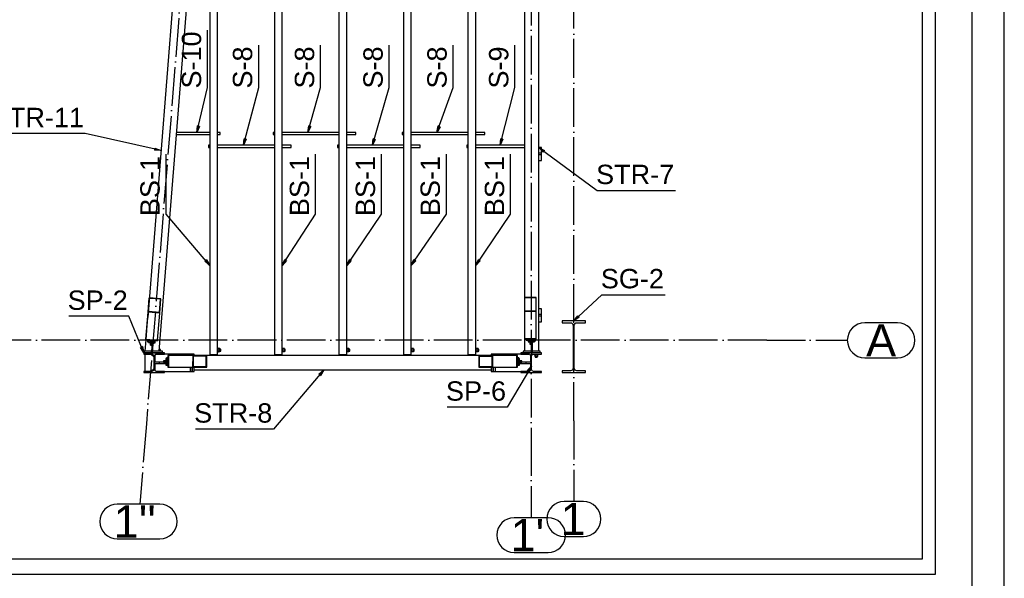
# Paper-space layout 'A0 Advance Steel' of a CAD drawing. Header units: millimetres. Extents: x -21 to 1320, y -7 to 928.
# Tile 95 of 134: x 1128 to 1280, y 99 to 186. Entities that reach past the tile are written whole.
import ezdxf

# ---------------------------------------------------------------- set-up
doc = ezdxf.new("R2010")
doc.units = ezdxf.units.MM
doc.linetypes.add('ACAD_ISO04W100', pattern=[30, 24, -3, 0, -3])
doc.layers.get('0').update_dxf_attribs({"linetype": 'CONTINUOUS'})
for name, color, linetype in [('AS_Belki', 145, 'CONTINUOUS'), ('AS_Blachy', 30, 'CONTINUOUS'), ('AS_Siatki', 72, 'CONTINUOUS'), ('AS_Sruby', 9, 'CONTINUOUS')]:
    doc.layers.add(name, color=color, linetype=linetype)
doc.styles.add('Arial', font='arial.ttf', dxfattribs={"height": 150})

psp = doc.layouts.new('A0 Advance Steel')

# ---------------------------------------------------------------- linework, layer by layer
at = {"color": 0, "linetype": 'ByBlock', "lineweight": -2}
for p, q in [((1155.09, 168.09), (1155.16, 169.11)), ((1155.48, 169.03), (1155.09, 168.09)), ((1155.48, 169.03), (1155.16, 169.11)), ((1172.29, 168.09), (1172.4, 169.1)), ((1172.72, 169.01), (1172.29, 168.09)), ((1172.72, 169.01), (1172.4, 169.1)), ((1192.29, 168.09), (1192.47, 169.09)), ((1192.78, 168.98), (1192.29, 168.09)), ((1192.78, 168.98), (1192.47, 169.09)), ((1162.29, 166.09), (1162.38, 167.1)), ((1162.71, 167.02), (1162.29, 166.09)), ((1162.71, 167.02), (1162.38, 167.1)), ((1182.29, 166.09), (1182.41, 167.1)), ((1182.73, 167.01), (1182.29, 166.09)), ((1182.73, 167.01), (1182.41, 167.1)), ((1202.08, 166.09), (1202.16, 167.1)), ((1202.49, 167.02), (1202.08, 166.09)), ((1202.49, 167.02), (1202.16, 167.1)), ((1148.58, 165.65), (1148.51, 165.33)), ((1149.52, 165.27), (1148.51, 165.33)), ((1148.58, 165.65), (1149.52, 165.27)), ((1208.77, 165.02), (1208.07, 165.74)), ((1208.07, 165.74), (1208.97, 165.29)), ((1208.77, 165.02), (1208.97, 165.29)), ((1156.57, 148.35), (1156.31, 148.13)), ((1157.09, 147.48), (1156.31, 148.13)), ((1156.57, 148.35), (1157.09, 147.48)), ((1168.29, 147.48), (1168.7, 148.41)), ((1168.98, 148.23), (1168.29, 147.48)), ((1168.98, 148.23), (1168.7, 148.41)), ((1178.29, 147.48), (1178.71, 148.4)), ((1178.99, 148.22), (1178.29, 147.48)), ((1178.99, 148.22), (1178.71, 148.4)), ((1188.29, 147.48), (1188.72, 148.4)), ((1188.99, 148.21), (1188.29, 147.48)), ((1188.99, 148.21), (1188.72, 148.4)), ((1198.29, 147.48), (1198.72, 148.4)), ((1198.99, 148.21), (1198.29, 147.48)), ((1198.99, 148.21), (1198.72, 148.4)), ((1213.49, 138.87), (1214.11, 139.68)), ((1214.33, 139.43), (1213.49, 138.87)), ((1214.33, 139.43), (1214.11, 139.68)), ((1146.63, 134.9), (1146.33, 134.78)), ((1146.86, 133.91), (1146.33, 134.78)), ((1146.63, 134.9), (1146.86, 133.91)), ((1174, 130.64), (1174.77, 131.29)), ((1174.77, 131.29), (1174.25, 130.42)), ((1206.29, 131.1), (1206.95, 131.87)), ((1206.95, 131.87), (1206.58, 130.93)), ((1174, 130.64), (1174.25, 130.42)), ((1206.29, 131.1), (1206.58, 130.93))]:
    psp.add_line(p, q, dxfattribs=at)
psp.add_lwpolyline([(1280.22, -6.93), (1280.22, 834.07), (-19.78, 834.07), (-19.78, -6.93), (1280.22, -6.93)])
psp.add_lwpolyline([(1275.22, -1.93), (1275.22, 829.07), (-4.78, 829.07), (-4.78, -1.93)], close=True)
at = {"color": 3, "ltscale": 0.25}
for points in [[(1094.89, 99.56), (1094.89, 447.16), (1269.49, 447.16), (1269.49, 99.56), (1094.89, 99.56)], [(1096.89, 101.93), (1096.89, 432.53), (1267.49, 432.53), (1267.49, 101.93), (1096.89, 101.93)]]:
    psp.add_lwpolyline(points, dxfattribs=at)
at = {"color": 7}
for points in [[(1155.09, 168.09), (1156.73, 175.07), (1156.73, 183.93)], [(1162.29, 166.09), (1164.65, 175.07), (1164.65, 181.6)], [(1172.29, 168.09), (1174.25, 175.07), (1174.25, 181.6)], [(1182.29, 166.09), (1184.88, 175.07), (1184.88, 181.6)], [(1192.29, 168.09), (1194.79, 175.07), (1194.79, 181.6)], [(1202.08, 166.09), (1204.35, 175.07), (1204.35, 181.6)], [(1149.52, 165.27), (1137.77, 167.9), (1123.33, 167.9)], [(1208.07, 165.74), (1217.14, 159.08), (1229.24, 159.08)], [(1157.09, 147.48), (1150.31, 155.43), (1150.31, 164.74)], [(1168.29, 147.48), (1173.47, 155.43), (1173.47, 164.74)], [(1178.29, 147.48), (1183.69, 155.43), (1183.69, 164.74)], [(1188.29, 147.48), (1193.74, 155.43), (1193.74, 164.74)], [(1198.29, 147.48), (1203.7, 155.43), (1203.7, 164.74)], [(1213.49, 138.87), (1217.86, 142.93), (1227.65, 142.93)], [(1146.86, 133.91), (1144.54, 139.59), (1135.22, 139.59)], [(1174.77, 131.29), (1166.95, 122.11), (1154.84, 122.11)], [(1206.95, 131.87), (1203.19, 125.51), (1193.87, 125.51)]]:
    psp.add_lwpolyline(points, dxfattribs=at)
at = {"layer": 'AS_Belki', "linetype": 'Continuous', "ltscale": 0.25}
for p, q in [((1157.09, 201.17), (1157.09, 133.69)), ((1158.29, 133.69), (1158.29, 201.17)), ((1167.09, 201.17), (1167.09, 133.69)), ((1168.29, 133.69), (1168.29, 201.17)), ((1177.09, 201.17), (1177.09, 133.69)), ((1178.29, 133.69), (1178.29, 201.17)), ((1187.09, 201.17), (1187.09, 133.69)), ((1188.29, 133.69), (1188.29, 201.17)), ((1197.09, 201.17), (1197.09, 133.69)), ((1198.29, 133.69), (1198.29, 201.17)), ((1152, 196.28), (1147.45, 139.42)), ((1149.24, 134.21), (1154.2, 196.11)), ((1208.07, 134.21), (1208.07, 196.27)), ((1205.87, 193.81), (1205.87, 142.5)), ((1157.09, 168.09), (1151.95, 168.09)), ((1158.69, 168.09), (1158.29, 168.09)), ((1158.69, 168.05), (1158.69, 168.09)), ((1158.69, 167.93), (1158.69, 168.05)), ((1158.69, 167.82), (1158.69, 167.93)), ((1167.09, 168.09), (1166.89, 168.09)), ((1166.89, 168.09), (1166.89, 168.05)), ((1166.89, 168.05), (1166.89, 167.93)), ((1166.89, 167.93), (1166.89, 167.82)), ((1177.09, 168.09), (1168.29, 168.09)), ((1179.69, 168.09), (1178.29, 168.09)), ((1179.69, 168.05), (1179.69, 168.09)), ((1179.69, 167.93), (1179.69, 168.05)), ((1179.69, 167.82), (1179.69, 167.93)), ((1187.09, 168.09), (1186.89, 168.09)), ((1186.89, 168.09), (1186.89, 168.05)), ((1186.89, 168.05), (1186.89, 167.93)), ((1186.89, 167.93), (1186.89, 167.82)), ((1197.09, 168.09), (1188.29, 168.09)), ((1199.69, 168.09), (1198.29, 168.09)), ((1199.69, 168.05), (1199.69, 168.09)), ((1199.69, 167.93), (1199.69, 168.05)), ((1199.69, 167.82), (1199.69, 167.93)), ((1151.93, 167.77), (1157.09, 167.77)), ((1158.29, 167.77), (1158.69, 167.77)), ((1158.69, 167.77), (1158.69, 167.82)), ((1166.89, 167.82), (1166.89, 167.77)), ((1166.89, 167.77), (1167.09, 167.77)), ((1168.29, 167.77), (1177.09, 167.77)), ((1178.29, 167.77), (1179.69, 167.77)), ((1179.69, 167.77), (1179.69, 167.82)), ((1186.89, 167.82), (1186.89, 167.77)), ((1186.89, 167.77), (1187.09, 167.77)), ((1188.29, 167.77), (1197.09, 167.77)), ((1198.29, 167.77), (1199.69, 167.77)), ((1199.69, 167.77), (1199.69, 167.82)), ((1157.09, 166.09), (1156.89, 166.09)), ((1156.89, 166.09), (1156.89, 166.05)), ((1156.89, 166.05), (1156.89, 165.93)), ((1156.89, 165.93), (1156.89, 165.82)), ((1156.89, 165.82), (1156.89, 165.77)), ((1156.89, 165.77), (1157.09, 165.77)), ((1167.09, 166.09), (1158.29, 166.09)), ((1158.29, 165.77), (1167.09, 165.77)), ((1169.69, 166.09), (1168.29, 166.09)), ((1168.29, 165.77), (1169.69, 165.77)), ((1169.69, 166.05), (1169.69, 166.09)), ((1169.69, 165.93), (1169.69, 166.05)), ((1169.69, 165.82), (1169.69, 165.93)), ((1169.69, 165.77), (1169.69, 165.82)), ((1177.09, 166.09), (1176.89, 166.09)), ((1176.89, 166.09), (1176.89, 166.05)), ((1176.89, 166.05), (1176.89, 165.93)), ((1176.89, 165.93), (1176.89, 165.82)), ((1176.89, 165.82), (1176.89, 165.77)), ((1176.89, 165.77), (1177.09, 165.77)), ((1187.09, 166.09), (1178.29, 166.09)), ((1178.29, 165.77), (1187.09, 165.77)), ((1189.69, 166.09), (1188.29, 166.09)), ((1188.29, 165.77), (1189.69, 165.77)), ((1189.69, 166.05), (1189.69, 166.09)), ((1189.69, 165.93), (1189.69, 166.05)), ((1189.69, 165.82), (1189.69, 165.93)), ((1189.69, 165.77), (1189.69, 165.82)), ((1197.09, 166.09), (1196.89, 166.09)), ((1196.89, 166.09), (1196.89, 166.05)), ((1196.89, 166.05), (1196.89, 165.93)), ((1196.89, 165.93), (1196.89, 165.82)), ((1196.89, 165.82), (1196.89, 165.77)), ((1196.89, 165.77), (1197.09, 165.77)), ((1205.87, 166.09), (1198.29, 166.09)), ((1198.29, 165.77), (1205.87, 165.77)), ((1147.7, 142.44), (1147.29, 137.51)), ((1147.52, 140.24), (1147.7, 142.44)), ((1147.59, 140.31), (1147.75, 142.36)), ((1149.49, 142.3), (1147.7, 142.44)), ((1149.43, 142.23), (1147.75, 142.36)), ((1149.43, 142.23), (1149.26, 140.18)), ((1149.26, 140.18), (1149.43, 142.23)), ((1149.31, 140.1), (1149.49, 142.3)), ((1207.67, 142.5), (1205.87, 142.5)), ((1205.87, 142.5), (1205.87, 140.32)), ((1207.61, 142.43), (1205.93, 142.43)), ((1205.93, 140.39), (1205.93, 142.43)), ((1207.61, 142.43), (1207.61, 140.39)), ((1207.67, 140.32), (1207.67, 142.5)), ((1147.17, 136.05), (1147.52, 140.24)), ((1149.31, 140.1), (1147.52, 140.24)), ((1149.26, 140.18), (1147.59, 140.31)), ((1148.97, 135.9), (1149.31, 140.1)), ((1207.67, 140.32), (1205.87, 140.32)), ((1205.87, 140.32), (1205.87, 136.13)), ((1207.61, 140.39), (1205.93, 140.39)), ((1207.67, 136.13), (1207.67, 140.32)), ((1147.29, 137.51), (1147.17, 136.05)), ((1215.29, 138.87), (1211.69, 138.87)), ((1211.69, 138.87), (1211.69, 138.6)), ((1211.69, 138.6), (1212.98, 138.6)), ((1213.4, 138.18), (1213.4, 131.56)), ((1213.57, 131.56), (1213.57, 138.18)), ((1213.99, 138.6), (1215.29, 138.6)), ((1215.29, 138.6), (1215.29, 138.87)), ((1147.17, 135.93), (1147.03, 134.21)), ((1147.17, 136.05), (1148.97, 135.9)), ((1205.87, 136.13), (1207.67, 136.13)), ((1205.87, 136.02), (1205.87, 134.21)), ((1150.06, 133.91), (1146.86, 133.91)), ((1146.86, 133.91), (1146.86, 133.73)), ((1146.86, 133.73), (1148.1, 133.73)), ((1148.4, 133.43), (1148.4, 131.35)), ((1148.52, 131.35), (1148.52, 133.43)), ((1148.54, 133.43), (1148.54, 132.49)), ((1148.82, 133.73), (1150.06, 133.73)), ((1150.08, 133.71), (1148.82, 133.71)), ((1150.06, 133.73), (1150.06, 133.91)), ((1154.06, 133.74), (1150.08, 133.74)), ((1150.08, 133.74), (1150.08, 133.71)), ((1154.48, 133.49), (1150.69, 133.49)), ((1150.69, 133.49), (1150.69, 131.69)), ((1154.06, 133.49), (1154.06, 133.74)), ((1154.47, 131.69), (1154.48, 133.49)), ((1156.59, 133.49), (1154.48, 133.49)), ((1156.52, 133.43), (1154.55, 133.43)), ((1156.52, 133.43), (1154.55, 133.43)), ((1154.55, 131.75), (1154.55, 133.43)), ((1200.68, 133.49), (1154.66, 133.49)), ((1156.52, 131.75), (1156.52, 133.43)), ((1156.59, 131.69), (1156.59, 133.49)), ((1157.09, 133.69), (1158.29, 133.69)), ((1167.09, 133.69), (1168.29, 133.69)), ((1175.25, 133.5), (1173.56, 133.5)), ((1175.33, 133.5), (1173.56, 133.5)), ((1173.56, 133.5), (1173.56, 133.49)), ((1176.87, 133.5), (1175.56, 133.5)), ((1177.09, 133.69), (1178.29, 133.69)), ((1181.78, 133.5), (1180.1, 133.5)), ((1180.1, 133.49), (1180.1, 133.5)), ((1181.78, 133.49), (1181.78, 133.5)), ((1187.09, 133.69), (1188.29, 133.69)), ((1197.09, 133.69), (1198.29, 133.69)), ((1200.87, 133.49), (1198.75, 133.49)), ((1198.75, 133.49), (1198.75, 131.69)), ((1200.8, 133.43), (1198.82, 133.43)), ((1198.82, 133.43), (1200.8, 133.43)), ((1198.82, 133.43), (1198.82, 131.75)), ((1200.68, 133.49), (1200.68, 133.49)), ((1200.8, 133.43), (1200.8, 131.75)), ((1204.66, 133.49), (1200.87, 133.49)), ((1200.87, 133.49), (1200.87, 131.69)), ((1205.29, 133.74), (1201.29, 133.74)), ((1201.29, 133.74), (1201.29, 133.49)), ((1204.66, 131.69), (1204.66, 133.49)), ((1208.49, 133.91), (1205.29, 133.91)), ((1205.29, 133.91), (1205.29, 133.73)), ((1205.29, 133.73), (1205.29, 133.74)), ((1205.29, 133.73), (1206.53, 133.73)), ((1206.53, 133.73), (1205.29, 133.73)), ((1206.87, 134.21), (1205.87, 134.21)), ((1206.83, 133.43), (1206.83, 131.35)), ((1206.83, 132.49), (1206.83, 133.43)), ((1206.95, 131.35), (1206.95, 133.43)), ((1208.07, 134.21), (1207.07, 134.21)), ((1207.25, 133.73), (1208.49, 133.73)), ((1208.49, 133.73), (1208.49, 133.91)), ((1148.54, 132.29), (1148.54, 131.35)), ((1150.69, 131.69), (1152.21, 131.69)), ((1150.69, 131.69), (1156.59, 131.69)), ((1154.06, 131.04), (1154.06, 131.69)), ((1156.59, 131.69), (1154.47, 131.69)), ((1156.52, 131.75), (1154.55, 131.75)), ((1154.66, 131.29), (1200.68, 131.29)), ((1200.87, 131.69), (1198.75, 131.69)), ((1198.75, 131.69), (1204.66, 131.69)), ((1200.8, 131.75), (1198.82, 131.75)), ((1200.68, 131.69), (1200.68, 131.29)), ((1203.13, 131.69), (1204.66, 131.69)), ((1206.83, 131.35), (1206.83, 132.29)), ((1148.1, 131.05), (1146.86, 131.05)), ((1146.86, 131.05), (1146.86, 130.87)), ((1146.86, 130.87), (1150.06, 130.87)), ((1148.82, 131.07), (1150.08, 131.07)), ((1150.06, 131.05), (1148.82, 131.05)), ((1150.06, 130.87), (1150.06, 131.05)), ((1150.08, 131.07), (1150.08, 131.04)), ((1150.08, 131.04), (1154.06, 131.04)), ((1201.29, 131.04), (1205.29, 131.04)), ((1206.53, 131.05), (1205.29, 131.05)), ((1205.29, 131.05), (1205.29, 130.87)), ((1205.29, 131.04), (1205.29, 131.05)), ((1205.29, 130.87), (1208.49, 130.87)), ((1208.49, 131.05), (1207.25, 131.05)), ((1208.49, 130.87), (1208.49, 131.05)), ((1212.98, 131.14), (1211.69, 131.14)), ((1211.69, 131.14), (1211.69, 130.87)), ((1211.69, 130.87), (1215.29, 130.87)), ((1215.29, 131.14), (1213.99, 131.14)), ((1215.29, 130.87), (1215.29, 131.14))]:
    psp.add_line(p, q, dxfattribs=at)
at = {"layer": 'AS_Belki', "linetype": 'Continuous', "ltscale": 0.25, "extrusion": (-1.3826e-13, -2.59856e-13, -1)}
psp.add_arc((-1212.98, 138.18), 0.42, 90, 180, dxfattribs=at)
at = {"layer": 'AS_Belki', "linetype": 'Continuous', "ltscale": 0.25, "extrusion": (2.59856e-13, -1.3826e-13, -1)}
psp.add_arc((-1213.99, 138.18), 0.42, 0, 90, dxfattribs=at)
at = {"layer": 'AS_Belki', "linetype": 'Continuous', "ltscale": 0.25, "extrusion": (-1.25575e-14, -3.03165e-14, -1)}
psp.add_arc((-1148.1, 133.43), 0.3, 90, 180, dxfattribs=at)
at = {"layer": 'AS_Belki', "linetype": 'Continuous', "ltscale": 0.25, "extrusion": (3.03165e-14, -1.25575e-14, -1)}
psp.add_arc((-1148.82, 133.43), 0.3, 0, 90, dxfattribs=at)
at = {"layer": 'AS_Belki', "linetype": 'Continuous', "ltscale": 0.25}
for centre, radius, start, end in [((1148.82, 133.43), 0.28, 90, 180), ((1206.53, 133.43), 0.3, 0.0076, 89.9924), ((1148.82, 131.35), 0.28, 180, 270)]:
    psp.add_arc(centre, radius, start, end, dxfattribs=at)
at = {"layer": 'AS_Belki', "linetype": 'Continuous', "ltscale": 0.25, "extrusion": (-3.24947e-28, -8.5748e-14, -1)}
psp.add_arc((-1207.25, 133.43), 0.3, 0, 90, dxfattribs=at)
at = {"layer": 'AS_Belki', "linetype": 'Continuous', "ltscale": 0.25, "extrusion": (5.023e-14, -1.21266e-13, -1)}
psp.add_arc((-1148.1, 131.35), 0.3, 180, 270, dxfattribs=at)
at = {"layer": 'AS_Belki', "linetype": 'Continuous', "ltscale": 0.25, "extrusion": (-1.21266e-13, -5.023e-14, -1)}
psp.add_arc((-1148.82, 131.35), 0.3, 270, 0, dxfattribs=at)
at = {"layer": 'AS_Belki', "linetype": 'Continuous', "ltscale": 0.25, "extrusion": (1.99135e-14, -1.51582e-13, -1)}
psp.add_arc((-1206.53, 131.35), 0.3, 180, 270, dxfattribs=at)
at = {"layer": 'AS_Belki', "linetype": 'Continuous', "ltscale": 0.25, "extrusion": (-1.51582e-13, -1.99135e-14, -1)}
psp.add_arc((-1207.25, 131.35), 0.3, 270, 0, dxfattribs=at)
at = {"layer": 'AS_Belki', "linetype": 'Continuous', "ltscale": 0.25, "extrusion": (1.43514e-13, -3.46474e-13, -1)}
psp.add_arc((-1212.98, 131.56), 0.42, 180, 270, dxfattribs=at)
at = {"layer": 'AS_Belki', "linetype": 'Continuous', "ltscale": 0.25, "extrusion": (-3.46474e-13, -1.43514e-13, -1)}
psp.add_arc((-1213.99, 131.56), 0.42, 270, 0, dxfattribs=at)
at = {"layer": 'AS_Blachy', "linetype": 'Continuous', "ltscale": 0.25}
for p, q in [((1208.49, 165.75), (1208.07, 165.75)), ((1208.49, 164.85), (1208.07, 164.85)), ((1208.49, 164.85), (1208.49, 165.75)), ((1208.49, 164.65), (1208.49, 164.85)), ((1208.07, 164.65), (1208.49, 164.65)), ((1208.07, 163.75), (1208.49, 163.75)), ((1208.49, 163.75), (1208.49, 164.65)), ((1208.49, 140.75), (1208.07, 140.75)), ((1208.49, 139.85), (1208.49, 140.75)), ((1208.49, 139.85), (1208.07, 139.85)), ((1208.07, 139.65), (1208.49, 139.65)), ((1208.49, 139.65), (1208.49, 139.85)), ((1208.49, 138.75), (1208.49, 139.65)), ((1147.28, 137.4), (1147.16, 135.93)), ((1147.29, 137.51), (1147.28, 137.4)), ((1208.07, 138.75), (1208.49, 138.75)), ((1147.16, 135.93), (1147.17, 136.05)), ((1147.16, 135.93), (1148.96, 135.79)), ((1147.9, 135.12), (1147.96, 135.87)), ((1148.16, 135.85), (1148.07, 134.65)), ((1148.1, 135.1), (1148.16, 135.85)), ((1148.27, 134.63), (1148.36, 135.83)), ((1148.96, 135.79), (1148.97, 135.9)), ((1205.87, 136.13), (1205.87, 136.02)), ((1205.87, 136.02), (1207.67, 136.02)), ((1206.67, 136.02), (1206.67, 135.28)), ((1206.87, 136.02), (1206.87, 135.76)), ((1207.07, 134.61), (1207.07, 136.02)), ((1207.67, 136.02), (1207.67, 136.13)), ((1147.92, 135.46), (1147.9, 135.19)), ((1147.9, 135.19), (1147.9, 135.12)), ((1147.9, 135.12), (1148.1, 135.1)), ((1148.07, 134.65), (1148.01, 133.95)), ((1148.27, 134.63), (1148.07, 134.65)), ((1148.21, 133.94), (1148.27, 134.63)), ((1206.67, 135.28), (1206.87, 135.28)), ((1206.87, 135.76), (1206.87, 134.61)), ((1206.87, 134.61), (1207.07, 134.61)), ((1206.87, 134.61), (1206.87, 133.91)), ((1207.07, 133.91), (1207.07, 134.61)), ((1148.03, 134.21), (1146.92, 134.21)), ((1146.92, 134.21), (1146.92, 133.91)), ((1146.92, 133.91), (1149.73, 133.91)), ((1148, 133.71), (1147, 133.71)), ((1147, 133.71), (1147, 131.07)), ((1148.4, 133.31), (1148, 133.71)), ((1148.01, 133.95), (1148.21, 133.94)), ((1149.73, 134.21), (1148.23, 134.21)), ((1149.73, 133.91), (1149.73, 134.21)), ((1150.69, 133.49), (1150.58, 133.49)), ((1150.58, 133.49), (1150.58, 131.69)), ((1154.36, 133.74), (1154.06, 133.74)), ((1154.06, 133.74), (1154.06, 133.49)), ((1154.66, 133.74), (1154.36, 133.74)), ((1154.36, 133.74), (1154.36, 133.49)), ((1154.66, 133.49), (1154.66, 133.74)), ((1158.03, 133.69), (1158.03, 133.49)), ((1158.23, 133.49), (1158.23, 133.69)), ((1168.03, 133.69), (1168.03, 133.49)), ((1168.23, 133.49), (1168.23, 133.69)), ((1175.33, 133.5), (1175.25, 133.5)), ((1175.25, 133.5), (1175.25, 133.49)), ((1176.96, 133.5), (1175.33, 133.5)), ((1175.33, 133.49), (1175.33, 133.5)), ((1176.96, 133.49), (1176.96, 133.5)), ((1178.03, 133.69), (1178.03, 133.49)), ((1178.23, 133.49), (1178.23, 133.69)), ((1180.01, 133.5), (1178.39, 133.5)), ((1178.39, 133.5), (1178.39, 133.49)), ((1180.1, 133.5), (1180.01, 133.5)), ((1180.01, 133.5), (1180.01, 133.49)), ((1188.03, 133.69), (1188.03, 133.49)), ((1188.23, 133.49), (1188.23, 133.69)), ((1198.03, 133.69), (1198.03, 133.49)), ((1198.23, 133.49), (1198.23, 133.69)), ((1200.98, 133.74), (1200.68, 133.74)), ((1200.68, 133.74), (1200.68, 133.49)), ((1200.98, 133.49), (1200.98, 133.74)), ((1201.29, 133.74), (1200.99, 133.74)), ((1200.99, 133.74), (1200.99, 133.49)), ((1204.76, 133.49), (1204.66, 133.49)), ((1204.76, 131.69), (1204.76, 133.49)), ((1206.87, 134.21), (1205.66, 134.21)), ((1205.66, 134.21), (1205.66, 133.91)), ((1206.87, 133.91), (1207.07, 133.91)), ((1208.27, 134.21), (1207.07, 134.21)), ((1208.27, 133.91), (1208.27, 134.21)), ((1148, 131.07), (1148.4, 131.47)), ((1149.22, 132.49), (1148.52, 132.49)), ((1148.52, 132.29), (1149.22, 132.29)), ((1150.58, 132.49), (1149.22, 132.49)), ((1149.22, 132.49), (1149.22, 132.29)), ((1149.22, 132.29), (1150.49, 132.29)), ((1150.58, 132.69), (1149.89, 132.69)), ((1149.89, 132.69), (1149.89, 132.49)), ((1149.89, 132.49), (1149.99, 132.49)), ((1150.49, 132.49), (1149.89, 132.49)), ((1149.99, 132.49), (1150.37, 132.49)), ((1150.36, 132.49), (1150.35, 132.49)), ((1150.35, 132.49), (1150.38, 132.49)), ((1150.38, 132.49), (1150.49, 132.49)), ((1150.58, 132.49), (1150.49, 132.49)), ((1150.49, 132.49), (1150.58, 132.49)), ((1150.49, 132.29), (1150.58, 132.29)), ((1150.58, 131.69), (1150.69, 131.69)), ((1150.58, 131.69), (1150.69, 131.69)), ((1152.11, 131.69), (1152.21, 131.69)), ((1154.06, 131.69), (1154.06, 131.04)), ((1154.36, 131.69), (1154.36, 131.04)), ((1154.66, 131.04), (1154.66, 131.69)), ((1200.68, 131.29), (1200.68, 131.04)), ((1200.98, 131.04), (1200.98, 131.69)), ((1200.99, 131.69), (1200.99, 131.04)), ((1201.29, 131.69), (1201.29, 131.04)), ((1204.66, 131.69), (1204.76, 131.69)), ((1204.66, 131.69), (1204.76, 131.69)), ((1205.45, 132.69), (1204.76, 132.69)), ((1206.13, 132.49), (1204.76, 132.49)), ((1205.45, 132.49), (1204.76, 132.49)), ((1204.76, 132.49), (1204.86, 132.49)), ((1204.76, 132.29), (1204.86, 132.29)), ((1204.86, 132.49), (1204.97, 132.49)), ((1204.86, 132.29), (1206.13, 132.29)), ((1204.97, 132.49), (1205.35, 132.49)), ((1204.97, 132.49), (1204.99, 132.49)), ((1204.99, 132.49), (1204.98, 132.49)), ((1205.35, 132.49), (1205.45, 132.49)), ((1205.45, 132.49), (1205.45, 132.69)), ((1206.83, 132.49), (1206.13, 132.49)), ((1206.13, 132.29), (1206.13, 132.49)), ((1206.13, 132.29), (1206.83, 132.29)), ((1147, 131.07), (1148, 131.07)), ((1154.06, 131.04), (1154.36, 131.04)), ((1154.36, 131.04), (1154.66, 131.04)), ((1200.68, 131.04), (1200.98, 131.04)), ((1200.99, 131.04), (1201.29, 131.04))]:
    psp.add_line(p, q, dxfattribs=at)
at = {"layer": 'AS_Siatki', "color": 20, "linetype": 'ACAD_ISO04W100', "ltscale": 0.25}
for p, q in [((1170.49, 413.05), (1147.24, 122.93)), ((1213.49, 123.37), (1213.49, 413.57)), ((1206.89, 411.08), (1206.89, 120.88)), ((1243.39, 135.87), (1120.99, 135.87)), ((1243.39, 135.87), (1243.39, 135.87)), ((1243.39, 135.87), (1255.89, 135.87)), ((1147.24, 122.94), (1146.24, 110.48)), ((1147.24, 122.93), (1147.24, 122.94)), ((1213.49, 123.37), (1213.49, 123.37)), ((1213.49, 123.37), (1213.49, 110.87)), ((1206.89, 120.88), (1206.89, 120.88)), ((1206.89, 120.88), (1206.89, 108.38))]:
    psp.add_line(p, q, dxfattribs=at)
at = {"layer": 'AS_Siatki', "color": 20, "linetype": 'Continuous', "ltscale": 0.25}
for p, q in [((1263.67, 138.57), (1258.59, 138.57)), ((1258.59, 133.17), (1263.67, 133.17)), ((1149.33, 110.48), (1142.73, 110.48)), ((1214.98, 110.87), (1212, 110.87)), ((1209.52, 108.38), (1204.25, 108.38)), ((1212, 105.47), (1214.98, 105.47)), ((1142.73, 105.08), (1149.33, 105.08)), ((1204.25, 102.98), (1209.52, 102.98))]:
    psp.add_line(p, q, dxfattribs=at)
for centre, start, end in [((1258.59, 135.87), 90, 270), ((1263.67, 135.87), 270, 90), ((1142.73, 107.78), 90, 270), ((1149.33, 107.78), 270, 90), ((1212, 108.17), 90, 270), ((1214.98, 108.17), 270, 90), ((1204.25, 105.68), 90, 270), ((1209.52, 105.68), 270, 90)]:
    psp.add_arc(centre, 2.7, start, end, dxfattribs=at)
at = {"layer": 'AS_Sruby', "linetype": 'Continuous', "ltscale": 0.25}
for p, q in [((1147.43, 135.89), (1147.42, 135.83)), ((1147.43, 135.89), (1147.42, 135.84)), ((1147.42, 135.84), (1147.42, 135.77)), ((1147.42, 135.83), (1147.42, 135.76)), ((1147.43, 135.91), (1147.43, 135.89)), ((1147.43, 135.91), (1147.43, 135.89)), ((1147.6, 135.9), (1147.6, 135.81)), ((1147.6, 135.88), (1147.6, 135.9)), ((1147.6, 135.82), (1147.6, 135.88)), ((1147.89, 135.79), (1147.9, 135.87)), ((1147.9, 135.83), (1147.89, 135.77)), ((1147.9, 135.87), (1147.9, 135.83)), ((1147.95, 135.82), (1147.96, 135.87)), ((1148.36, 135.82), (1148.37, 135.84)), ((1148.37, 135.83), (1148.36, 135.79)), ((1148.42, 135.79), (1148.43, 135.83)), ((1206.41, 136.02), (1206.41, 135.8)), ((1206.61, 136.02), (1206.61, 135.98)), ((1206.61, 135.98), (1206.61, 135.92)), ((1206.61, 135.92), (1206.61, 135.86)), ((1206.61, 135.86), (1206.61, 135.81)), ((1207.13, 135.98), (1207.13, 136.02)), ((1207.13, 135.92), (1207.13, 135.98)), ((1207.13, 135.86), (1207.13, 135.92)), ((1207.13, 135.81), (1207.13, 135.86)), ((1207.42, 135.8), (1207.42, 136.02)), ((1207.51, 136.02), (1207.51, 136.01)), ((1207.51, 136.01), (1207.51, 135.95)), ((1207.51, 135.95), (1207.51, 135.89)), ((1207.51, 135.89), (1207.51, 135.83)), ((1207.51, 135.83), (1207.51, 135.79)), ((1147.42, 135.77), (1147.41, 135.71)), ((1147.42, 135.76), (1147.41, 135.71)), ((1147.41, 135.71), (1147.41, 135.67)), ((1147.41, 135.71), (1147.41, 135.67)), ((1147.41, 135.67), (1147.41, 135.64)), ((1147.41, 135.67), (1147.41, 135.64)), ((1147.41, 135.64), (1147.58, 135.63)), ((1147.41, 135.64), (1147.41, 135.64)), ((1147.58, 135.63), (1147.57, 135.54)), ((1147.58, 135.57), (1147.57, 135.54)), ((1147.57, 135.54), (1147.87, 135.52)), ((1147.6, 135.81), (1147.58, 135.57)), ((1147.58, 135.66), (1147.59, 135.7)), ((1147.58, 135.63), (1147.58, 135.63)), ((1147.87, 135.54), (1147.58, 135.57)), ((1147.59, 135.76), (1147.6, 135.82)), ((1147.59, 135.7), (1147.59, 135.76)), ((1147.89, 135.79), (1147.6, 135.81)), ((1147.87, 135.54), (1147.89, 135.79)), ((1147.88, 135.6), (1147.87, 135.56)), ((1147.87, 135.56), (1147.87, 135.52)), ((1147.87, 135.52), (1147.87, 135.54)), ((1147.87, 135.52), (1147.87, 135.49)), ((1147.87, 135.52), (1147.87, 135.51)), ((1147.87, 135.51), (1147.87, 135.48)), ((1147.87, 135.49), (1147.87, 135.47)), ((1147.87, 135.48), (1147.87, 135.47)), ((1147.87, 135.47), (1147.87, 135.46)), ((1147.87, 135.47), (1147.87, 135.46)), ((1147.87, 135.46), (1147.92, 135.46)), ((1147.89, 135.71), (1147.88, 135.65)), ((1147.88, 135.65), (1147.88, 135.6)), ((1147.89, 135.77), (1147.89, 135.71)), ((1147.92, 135.46), (1147.93, 135.47)), ((1147.93, 135.51), (1147.93, 135.55)), ((1147.93, 135.48), (1147.93, 135.51)), ((1147.93, 135.47), (1147.93, 135.48)), ((1147.94, 135.65), (1147.95, 135.71)), ((1147.94, 135.6), (1147.94, 135.65)), ((1147.95, 135.76), (1147.95, 135.82)), ((1147.95, 135.71), (1147.95, 135.76)), ((1148.14, 135.58), (1148.14, 135.58)), ((1148.34, 135.48), (1148.33, 135.45)), ((1148.34, 135.47), (1148.33, 135.44)), ((1148.33, 135.45), (1148.33, 135.43)), ((1148.33, 135.44), (1148.33, 135.43)), ((1148.33, 135.43), (1148.39, 135.42)), ((1148.33, 135.43), (1148.33, 135.43)), ((1148.33, 135.43), (1148.33, 135.43)), ((1148.35, 135.62), (1148.34, 135.56)), ((1148.34, 135.57), (1148.35, 135.59)), ((1148.34, 135.57), (1148.34, 135.57)), ((1148.34, 135.57), (1148.34, 135.57)), ((1148.34, 135.57), (1148.34, 135.55)), ((1148.34, 135.56), (1148.34, 135.52)), ((1148.34, 135.55), (1148.34, 135.51)), ((1148.34, 135.52), (1148.34, 135.48)), ((1148.34, 135.51), (1148.34, 135.47)), ((1148.35, 135.7), (1148.36, 135.76)), ((1148.36, 135.73), (1148.35, 135.67)), ((1148.35, 135.64), (1148.35, 135.7)), ((1148.35, 135.67), (1148.35, 135.62)), ((1148.35, 135.59), (1148.35, 135.64)), ((1148.36, 135.79), (1148.36, 135.73)), ((1148.39, 135.45), (1148.4, 135.47)), ((1148.39, 135.43), (1148.39, 135.45)), ((1148.39, 135.42), (1148.39, 135.43)), ((1148.4, 135.56), (1148.41, 135.61)), ((1148.4, 135.51), (1148.4, 135.56)), ((1148.4, 135.47), (1148.4, 135.51)), ((1148.6, 135.49), (1148.4, 135.5)), ((1148.4, 135.48), (1148.6, 135.46)), ((1148.41, 135.67), (1148.42, 135.73)), ((1148.41, 135.61), (1148.41, 135.67)), ((1148.42, 135.73), (1148.42, 135.79)), ((1148.62, 135.73), (1148.42, 135.74)), ((1148.6, 135.49), (1148.62, 135.73)), ((1148.6, 135.46), (1148.6, 135.49)), ((1148.62, 135.73), (1148.62, 135.81)), ((1149.42, 134.47), (1149.26, 134.47)), ((1149.42, 134.27), (1149.42, 134.47)), ((1158.35, 134.65), (1158.29, 134.65)), ((1158.35, 134.63), (1158.35, 134.65)), ((1158.35, 134.65), (1158.35, 134.65)), ((1158.35, 134.6), (1158.35, 134.63)), ((1158.35, 134.57), (1158.35, 134.6)), ((1158.65, 134.59), (1158.35, 134.59)), ((1158.35, 134.52), (1158.35, 134.57)), ((1158.35, 134.47), (1158.35, 134.52)), ((1158.35, 134.41), (1158.35, 134.47)), ((1158.35, 134.35), (1158.35, 134.41)), ((1158.65, 134.35), (1158.35, 134.35)), ((1158.35, 134.3), (1158.35, 134.35)), ((1158.65, 134.35), (1158.65, 134.59)), ((1158.77, 134.51), (1158.65, 134.51)), ((1158.65, 134.12), (1158.65, 134.35)), ((1158.77, 134.5), (1158.77, 134.51)), ((1158.77, 134.47), (1158.77, 134.5)), ((1158.77, 134.42), (1158.77, 134.47)), ((1158.77, 134.35), (1158.77, 134.42)), ((1158.77, 134.29), (1158.77, 134.35)), ((1168.35, 134.65), (1168.29, 134.65)), ((1168.35, 134.63), (1168.35, 134.65)), ((1168.35, 134.65), (1168.35, 134.65)), ((1168.35, 134.6), (1168.35, 134.63)), ((1168.35, 134.57), (1168.35, 134.6)), ((1168.65, 134.59), (1168.35, 134.59)), ((1168.35, 134.52), (1168.35, 134.57)), ((1168.35, 134.47), (1168.35, 134.52)), ((1168.35, 134.41), (1168.35, 134.47)), ((1168.35, 134.35), (1168.35, 134.41)), ((1168.65, 134.35), (1168.35, 134.35)), ((1168.35, 134.3), (1168.35, 134.35)), ((1168.65, 134.35), (1168.65, 134.59)), ((1168.77, 134.51), (1168.65, 134.51)), ((1168.65, 134.12), (1168.65, 134.35)), ((1168.77, 134.5), (1168.77, 134.51)), ((1168.77, 134.47), (1168.77, 134.5)), ((1168.77, 134.42), (1168.77, 134.47)), ((1168.77, 134.35), (1168.77, 134.42)), ((1168.77, 134.29), (1168.77, 134.35)), ((1178.35, 134.65), (1178.29, 134.65)), ((1178.35, 134.63), (1178.35, 134.65)), ((1178.35, 134.65), (1178.35, 134.65)), ((1178.35, 134.6), (1178.35, 134.63)), ((1178.35, 134.57), (1178.35, 134.6)), ((1178.65, 134.59), (1178.35, 134.59)), ((1178.35, 134.52), (1178.35, 134.57)), ((1178.35, 134.47), (1178.35, 134.52)), ((1178.35, 134.41), (1178.35, 134.47)), ((1178.35, 134.35), (1178.35, 134.41)), ((1178.65, 134.35), (1178.35, 134.35)), ((1178.35, 134.3), (1178.35, 134.35)), ((1178.65, 134.35), (1178.65, 134.59)), ((1178.77, 134.51), (1178.65, 134.51)), ((1178.65, 134.12), (1178.65, 134.35)), ((1178.77, 134.5), (1178.77, 134.51)), ((1178.77, 134.47), (1178.77, 134.5)), ((1178.77, 134.42), (1178.77, 134.47)), ((1178.77, 134.35), (1178.77, 134.42)), ((1178.77, 134.29), (1178.77, 134.35)), ((1188.35, 134.65), (1188.29, 134.65)), ((1188.35, 134.63), (1188.35, 134.65)), ((1188.35, 134.65), (1188.35, 134.65)), ((1188.35, 134.6), (1188.35, 134.63)), ((1188.35, 134.57), (1188.35, 134.6)), ((1188.65, 134.59), (1188.35, 134.59)), ((1188.35, 134.52), (1188.35, 134.57)), ((1188.35, 134.47), (1188.35, 134.52)), ((1188.35, 134.41), (1188.35, 134.47)), ((1188.35, 134.35), (1188.35, 134.41)), ((1188.65, 134.35), (1188.35, 134.35)), ((1188.35, 134.3), (1188.35, 134.35)), ((1188.65, 134.35), (1188.65, 134.59)), ((1188.77, 134.51), (1188.65, 134.51)), ((1188.65, 134.12), (1188.65, 134.35)), ((1188.77, 134.5), (1188.77, 134.51)), ((1188.77, 134.47), (1188.77, 134.5)), ((1188.77, 134.42), (1188.77, 134.47)), ((1188.77, 134.35), (1188.77, 134.42)), ((1188.77, 134.29), (1188.77, 134.35)), ((1198.35, 134.65), (1198.29, 134.65)), ((1198.35, 134.63), (1198.35, 134.65)), ((1198.35, 134.65), (1198.35, 134.65)), ((1198.35, 134.6), (1198.35, 134.63)), ((1198.35, 134.57), (1198.35, 134.6)), ((1198.65, 134.59), (1198.35, 134.59)), ((1198.35, 134.52), (1198.35, 134.57)), ((1198.35, 134.47), (1198.35, 134.52)), ((1198.35, 134.41), (1198.35, 134.47)), ((1198.35, 134.35), (1198.35, 134.41)), ((1198.65, 134.35), (1198.35, 134.35)), ((1198.35, 134.3), (1198.35, 134.35)), ((1198.65, 134.35), (1198.65, 134.59)), ((1198.77, 134.51), (1198.65, 134.51)), ((1198.65, 134.12), (1198.65, 134.35)), ((1198.77, 134.5), (1198.77, 134.51)), ((1198.77, 134.47), (1198.77, 134.5)), ((1198.77, 134.42), (1198.77, 134.47)), ((1198.77, 134.35), (1198.77, 134.42)), ((1198.77, 134.29), (1198.77, 134.35)), ((1206.41, 135.8), (1206.61, 135.8)), ((1206.41, 135.8), (1206.41, 135.65)), ((1206.41, 135.65), (1206.61, 135.65)), ((1206.61, 135.81), (1206.61, 135.75)), ((1206.61, 135.75), (1206.61, 135.71)), ((1206.61, 135.71), (1206.61, 135.67)), ((1206.61, 135.67), (1206.61, 135.64)), ((1206.61, 135.64), (1206.61, 135.62)), ((1206.61, 135.62), (1206.67, 135.62)), ((1206.61, 135.62), (1206.61, 135.62)), ((1207.07, 135.62), (1207.13, 135.62)), ((1207.13, 135.75), (1207.13, 135.81)), ((1207.13, 135.8), (1207.42, 135.8)), ((1207.13, 135.71), (1207.13, 135.75)), ((1207.13, 135.67), (1207.13, 135.71)), ((1207.13, 135.64), (1207.13, 135.67)), ((1207.13, 135.65), (1207.42, 135.65)), ((1207.13, 135.62), (1207.13, 135.64)), ((1207.13, 135.62), (1207.13, 135.62)), ((1207.42, 135.65), (1207.42, 135.8)), ((1207.42, 135.76), (1207.51, 135.76)), ((1207.51, 135.79), (1207.51, 135.76)), ((1207.51, 135.76), (1207.51, 135.76)), ((1147.16, 133.73), (1147.16, 133.71)), ((1147.76, 133.71), (1147.76, 133.73)), ((1148.89, 133.73), (1148.89, 133.71)), ((1149.25, 134.27), (1149.24, 134.27)), ((1149.31, 134.27), (1149.25, 134.27)), ((1149.36, 134.27), (1149.31, 134.27)), ((1149.4, 134.27), (1149.36, 134.27)), ((1149.44, 134.27), (1149.4, 134.27)), ((1149.47, 134.27), (1149.44, 134.27)), ((1149.49, 134.27), (1149.47, 134.27)), ((1149.49, 134.27), (1149.49, 134.27)), ((1149.49, 134.21), (1149.49, 134.27)), ((1149.49, 133.71), (1149.49, 133.73)), ((1150.4, 133.05), (1150.26, 133.05)), ((1150.26, 133.05), (1150.26, 132.75)), ((1150.39, 133.13), (1150.37, 133.13)), ((1150.37, 133.13), (1150.37, 133.05)), ((1150.44, 133.13), (1150.39, 133.13)), ((1150.58, 133.05), (1150.4, 133.05)), ((1150.4, 133.05), (1150.4, 132.75)), ((1150.49, 133.13), (1150.44, 133.13)), ((1150.56, 133.13), (1150.49, 133.13)), ((1150.58, 133.13), (1150.56, 133.13)), ((1158.29, 134.05), (1158.35, 134.05)), ((1158.35, 134.24), (1158.35, 134.3)), ((1158.35, 134.19), (1158.35, 134.24)), ((1158.35, 134.14), (1158.35, 134.19)), ((1158.35, 134.11), (1158.35, 134.14)), ((1158.35, 134.12), (1158.65, 134.12)), ((1158.35, 134.08), (1158.35, 134.11)), ((1158.35, 134.06), (1158.35, 134.08)), ((1158.35, 134.05), (1158.35, 134.06)), ((1158.65, 134.19), (1158.77, 134.19)), ((1158.77, 134.24), (1158.77, 134.29)), ((1158.77, 134.21), (1158.77, 134.24)), ((1158.77, 134.19), (1158.77, 134.21)), ((1168.29, 134.05), (1168.35, 134.05)), ((1168.35, 134.24), (1168.35, 134.3)), ((1168.35, 134.19), (1168.35, 134.24)), ((1168.35, 134.14), (1168.35, 134.19)), ((1168.35, 134.11), (1168.35, 134.14)), ((1168.35, 134.12), (1168.65, 134.12)), ((1168.35, 134.08), (1168.35, 134.11)), ((1168.35, 134.06), (1168.35, 134.08)), ((1168.35, 134.05), (1168.35, 134.06)), ((1168.65, 134.19), (1168.77, 134.19)), ((1168.77, 134.24), (1168.77, 134.29)), ((1168.77, 134.21), (1168.77, 134.24)), ((1168.77, 134.19), (1168.77, 134.21)), ((1178.29, 134.05), (1178.35, 134.05)), ((1178.35, 134.24), (1178.35, 134.3)), ((1178.35, 134.19), (1178.35, 134.24)), ((1178.35, 134.14), (1178.35, 134.19)), ((1178.35, 134.11), (1178.35, 134.14)), ((1178.35, 134.12), (1178.65, 134.12)), ((1178.35, 134.08), (1178.35, 134.11)), ((1178.35, 134.06), (1178.35, 134.08)), ((1178.35, 134.05), (1178.35, 134.06)), ((1178.65, 134.19), (1178.77, 134.19)), ((1178.77, 134.24), (1178.77, 134.29)), ((1178.77, 134.21), (1178.77, 134.24)), ((1178.77, 134.19), (1178.77, 134.21)), ((1188.29, 134.05), (1188.35, 134.05)), ((1188.35, 134.24), (1188.35, 134.3)), ((1188.35, 134.19), (1188.35, 134.24)), ((1188.35, 134.14), (1188.35, 134.19)), ((1188.35, 134.11), (1188.35, 134.14)), ((1188.35, 134.12), (1188.65, 134.12)), ((1188.35, 134.08), (1188.35, 134.11)), ((1188.35, 134.06), (1188.35, 134.08)), ((1188.35, 134.05), (1188.35, 134.06)), ((1188.65, 134.19), (1188.77, 134.19)), ((1188.77, 134.24), (1188.77, 134.29)), ((1188.77, 134.21), (1188.77, 134.24)), ((1188.77, 134.19), (1188.77, 134.21)), ((1198.29, 134.05), (1198.35, 134.05)), ((1198.35, 134.24), (1198.35, 134.3)), ((1198.35, 134.19), (1198.35, 134.24)), ((1198.35, 134.14), (1198.35, 134.19)), ((1198.35, 134.11), (1198.35, 134.14)), ((1198.35, 134.12), (1198.65, 134.12)), ((1198.35, 134.08), (1198.35, 134.11)), ((1198.35, 134.06), (1198.35, 134.08)), ((1198.35, 134.05), (1198.35, 134.06)), ((1198.65, 134.19), (1198.77, 134.19)), ((1198.77, 134.24), (1198.77, 134.29)), ((1198.77, 134.21), (1198.77, 134.24)), ((1198.77, 134.19), (1198.77, 134.21)), ((1204.79, 133.13), (1204.76, 133.13)), ((1204.94, 133.05), (1204.76, 133.05)), ((1204.85, 133.13), (1204.79, 133.13)), ((1204.91, 133.13), (1204.85, 133.13)), ((1204.95, 133.13), (1204.91, 133.13)), ((1205.08, 133.05), (1204.94, 133.05)), ((1204.94, 132.75), (1204.94, 133.05)), ((1204.97, 133.13), (1204.95, 133.13)), ((1204.97, 133.05), (1204.97, 133.13)), ((1205.08, 132.75), (1205.08, 133.05)), ((1207.37, 133.73), (1207.37, 133.67)), ((1207.37, 133.67), (1207.39, 133.67)), ((1207.37, 133.67), (1207.37, 133.67)), ((1207.39, 133.67), (1207.42, 133.67)), ((1207.42, 133.67), (1207.45, 133.67)), ((1207.44, 133.67), (1207.44, 133.38)), ((1207.44, 133.38), (1207.67, 133.38)), ((1207.45, 133.67), (1207.5, 133.67)), ((1207.5, 133.67), (1207.55, 133.67)), ((1207.51, 133.38), (1207.51, 133.27)), ((1207.51, 133.27), (1207.52, 133.27)), ((1207.52, 133.27), (1207.55, 133.27)), ((1207.55, 133.67), (1207.61, 133.67)), ((1207.55, 133.27), (1207.61, 133.27)), ((1207.61, 133.67), (1207.67, 133.67)), ((1207.61, 133.27), (1207.67, 133.27)), ((1207.67, 133.67), (1207.73, 133.67)), ((1207.67, 133.38), (1207.67, 133.67)), ((1207.67, 133.38), (1207.9, 133.38)), ((1207.67, 133.27), (1207.73, 133.27)), ((1207.73, 133.67), (1207.78, 133.67)), ((1207.73, 133.27), (1207.78, 133.27)), ((1207.78, 133.67), (1207.83, 133.67)), ((1207.78, 133.27), (1207.81, 133.27)), ((1207.81, 133.27), (1207.83, 133.27)), ((1207.83, 133.67), (1207.88, 133.67)), ((1207.83, 133.27), (1207.83, 133.38)), ((1207.88, 133.67), (1207.92, 133.67)), ((1207.9, 133.38), (1207.9, 133.67)), ((1207.92, 133.67), (1207.94, 133.67)), ((1207.94, 133.67), (1207.96, 133.67)), ((1207.96, 133.67), (1207.97, 133.67)), ((1207.97, 133.67), (1207.97, 133.73)), ((1150.25, 132.75), (1150.23, 132.75)), ((1150.23, 132.75), (1150.23, 132.75)), ((1150.23, 132.75), (1150.23, 132.69)), ((1150.23, 132.29), (1150.23, 132.23)), ((1150.23, 132.23), (1150.24, 132.23)), ((1150.23, 132.23), (1150.25, 132.23)), ((1150.23, 132.23), (1150.23, 132.23)), ((1150.24, 132.23), (1150.26, 132.23)), ((1150.27, 132.75), (1150.25, 132.75)), ((1150.25, 132.23), (1150.27, 132.23)), ((1150.26, 132.23), (1150.26, 132.23)), ((1150.26, 132.23), (1150.26, 132.03)), ((1150.26, 132.03), (1150.39, 132.03)), ((1150.26, 132.03), (1150.4, 132.03)), ((1150.31, 132.75), (1150.27, 132.75)), ((1150.31, 132.29), (1150.27, 132.29)), ((1150.27, 132.29), (1150.27, 132.29)), ((1150.27, 132.23), (1150.31, 132.23)), ((1150.35, 132.75), (1150.31, 132.75)), ((1150.35, 132.29), (1150.31, 132.29)), ((1150.31, 132.23), (1150.35, 132.23)), ((1150.41, 132.75), (1150.35, 132.75)), ((1150.41, 132.29), (1150.35, 132.29)), ((1150.35, 132.23), (1150.41, 132.23)), ((1150.37, 132.49), (1150.37, 132.49)), ((1150.39, 132.03), (1150.58, 132.03)), ((1150.4, 132.23), (1150.4, 132.03)), ((1150.46, 132.75), (1150.41, 132.75)), ((1150.46, 132.29), (1150.41, 132.29)), ((1150.41, 132.23), (1150.46, 132.23)), ((1150.52, 132.75), (1150.46, 132.75)), ((1150.52, 132.29), (1150.46, 132.29)), ((1150.46, 132.23), (1150.52, 132.23)), ((1150.58, 132.75), (1150.52, 132.75)), ((1150.58, 132.29), (1150.52, 132.29)), ((1150.52, 132.23), (1150.58, 132.23)), ((1150.58, 132.75), (1150.58, 132.75)), ((1150.58, 132.29), (1150.58, 132.29)), ((1150.58, 132.23), (1150.58, 132.23)), ((1200.98, 131.56), (1200.99, 131.56)), ((1204.77, 132.75), (1204.76, 132.75)), ((1204.77, 132.29), (1204.76, 132.29)), ((1204.76, 132.23), (1204.77, 132.23)), ((1204.76, 132.03), (1204.96, 132.03)), ((1204.82, 132.75), (1204.77, 132.75)), ((1204.82, 132.29), (1204.77, 132.29)), ((1204.77, 132.23), (1204.82, 132.23)), ((1204.88, 132.75), (1204.82, 132.75)), ((1204.88, 132.29), (1204.82, 132.29)), ((1204.82, 132.23), (1204.88, 132.23)), ((1204.94, 132.75), (1204.88, 132.75)), ((1204.94, 132.29), (1204.88, 132.29)), ((1204.88, 132.23), (1204.94, 132.23)), ((1204.99, 132.75), (1204.94, 132.75)), ((1204.99, 132.29), (1204.94, 132.29)), ((1204.94, 132.23), (1204.99, 132.23)), ((1204.94, 132.03), (1204.94, 132.23)), ((1204.94, 132.03), (1205.08, 132.03)), ((1204.96, 132.03), (1205.08, 132.03)), ((1204.97, 132.49), (1204.97, 132.49)), ((1205.03, 132.75), (1204.99, 132.75)), ((1205.03, 132.29), (1204.99, 132.29)), ((1204.99, 132.23), (1205.03, 132.23)), ((1205.07, 132.75), (1205.03, 132.75)), ((1205.03, 132.23), (1205.07, 132.23)), ((1205.1, 132.75), (1205.07, 132.75)), ((1205.07, 132.23), (1205.1, 132.23)), ((1205.08, 132.23), (1205.09, 132.23)), ((1205.08, 132.03), (1205.08, 132.23)), ((1205.09, 132.23), (1205.11, 132.23)), ((1205.11, 132.75), (1205.1, 132.75)), ((1205.1, 132.23), (1205.11, 132.23)), ((1205.11, 132.75), (1205.11, 132.75)), ((1205.11, 132.69), (1205.11, 132.75)), ((1205.11, 132.23), (1205.11, 132.29)), ((1205.11, 132.23), (1205.11, 132.23))]:
    psp.add_line(p, q, dxfattribs=at)

# ---------------------------------------------------------------- texts
at = {"color": 7, "style": 'Arial'}
for s, p in [('S-10', (1155.73, 174.89)), ('S-8', (1163.65, 174.89)), ('S-8', (1173.25, 174.89)), ('S-8', (1183.88, 174.89)), ('S-8', (1193.79, 174.89)), ('S-9', (1203.35, 174.89)), ('BS-1', (1149.31, 155.12)), ('BS-1', (1172.47, 155.12)), ('BS-1', (1182.69, 155.12)), ('BS-1', (1192.74, 155.12)), ('BS-1', (1202.7, 155.12))]:
    psp.add_text(s, height=3, rotation=90, dxfattribs=at).set_placement(p)
for s, p in [('STR-11', (1123.14, 168.9)), ('STR-7', (1216.95, 160.08)), ('SG-2', (1217.68, 143.93)), ('SP-2', (1135.04, 140.59)), ('SP-6', (1193.68, 126.51)), ('STR-8', (1154.65, 123.11))]:
    psp.add_text(s, height=3, dxfattribs=at).set_placement(p)
at = {"layer": 'AS_Siatki', "color": 20, "style": 'Arial'}
for s, p in [('A', (1258.8, 133.37)), ("1''", (1142.17, 105.28)), ('1', (1211.44, 105.67)), ("1'", (1203.69, 103.18))]:
    psp.add_text(s, height=5, dxfattribs=at).set_placement(p)

doc.saveas('drawing.dxf')
